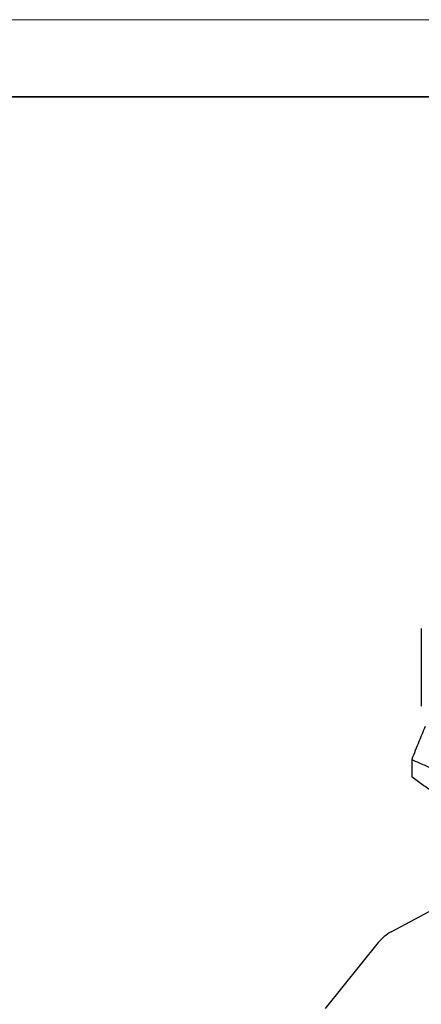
# Model space of a CAD drawing. Header units: millimetres. Extents: x 5820 to 6228, y 2147 to 2435.
# Tile 15 of 21: x 6059 to 6095, y 2348 to 2435. Entities that reach past the tile are written whole.
import ezdxf

# ---------------------------------------------------------------- set-up
doc = ezdxf.new("R2010")
doc.units = ezdxf.units.MM
doc.layers.add('1轮廓实线层', color=7, linetype='Continuous')
doc.layers.add('粗实线层', color=7, linetype='Continuous', lineweight=35)
doc.layers.add('细实线层', color=3, linetype='Continuous', lineweight=18)

msp = doc.modelspace()

# ---------------------------------------------------------------- linework, layer by layer
at = {"layer": '1轮廓实线层', "linetype": 'Continuous', "lineweight": 25, "ltscale": 2}
for p, q in [((6094.767, 2380.927), (6094.767, 2374.027)), ((6093.915, 2369.278), (6093.915, 2367.739)), ((6092.091, 2353.968), (6095.455, 2355.773)), ((6090.943, 2353.018), (6086.241, 2347.168))]:
    msp.add_line(p, q, dxfattribs=at)
at = {"layer": '1轮廓实线层', "linetype": 'Continuous', "lineweight": 25, "ltscale": 4}
msp.add_arc((6093.865, 2350.656), 3.757, 118.16652, 141.04064, dxfattribs=at)
at = {"layer": '1轮廓实线层', "linetype": 'Continuous', "lineweight": 25, "ltscale": 2}
for points, knots in [([(6095.116, 2372.224), (6094.93, 2371.783), (6094.531, 2370.835), (6094.13, 2369.82), (6093.915, 2369.278)], [0, 0, 0, 0, 0.465977, 1, 1, 1, 1]), ([(6093.915, 2369.278), (6094.079, 2369.209), (6094.405, 2369.07), (6094.891, 2368.857), (6095.673, 2368.504), (6096.518, 2368.104), (6097.425, 2367.647), (6098.09, 2367.298), (6098.75, 2366.938), (6099.188, 2366.688), (6099.406, 2366.564)], [0, 0, 0, 0, 0.089957, 0.178715, 0.266478, 0.518478, 0.640455, 0.761692, 0.880981, 1, 1, 1, 1]), ([(6099.406, 2364.114), (6099.262, 2364.198), (6098.973, 2364.366), (6098.539, 2364.626), (6098.026, 2364.94), (6097.431, 2365.315), (6096.67, 2365.809), (6095.82, 2366.383), (6094.873, 2367.044), (6094.237, 2367.505), (6093.915, 2367.739)], [0, 0, 0, 0, 0.078679, 0.1573, 0.236196, 0.35845, 0.481521, 0.651104, 0.823311, 1, 1, 1, 1])]:
    msp.add_open_spline(points, degree=3, knots=knots, dxfattribs=at)
at = {"layer": '粗实线层'}
msp.add_lwpolyline([(5844.9, 2428.153), (6220.699, 2428.153), (6220.699, 2152.253), (5844.9, 2152.253)], close=True, dxfattribs=at)
at = {"layer": '细实线层'}
msp.add_lwpolyline([(5820.467, 2435.006), (6227.552, 2435.006), (6227.552, 2147.168), (5820.467, 2147.168)], close=True, dxfattribs=at)

doc.saveas('drawing.dxf')
